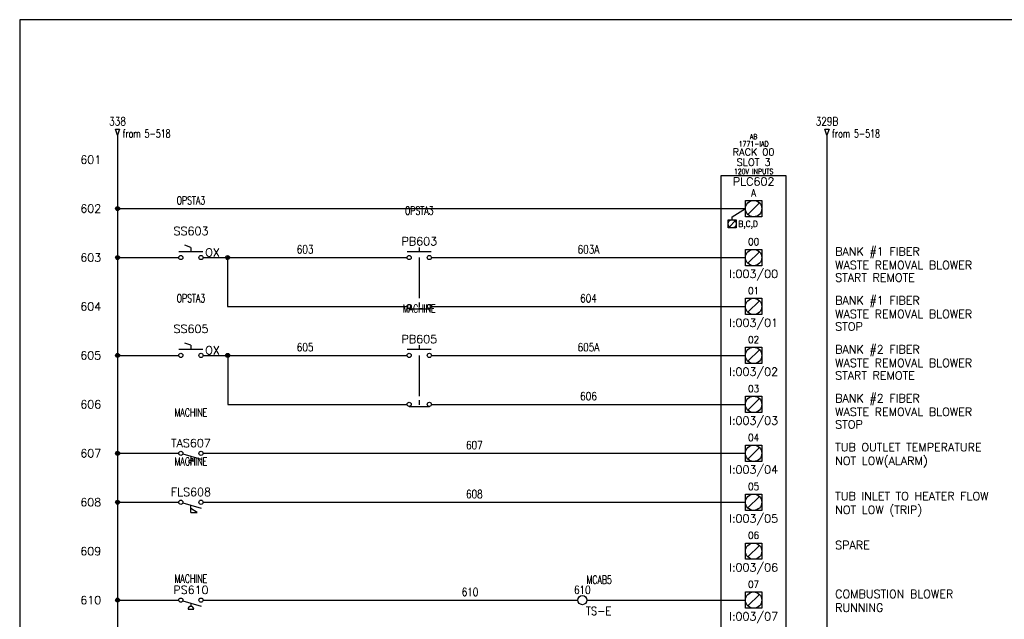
# Model space of a CAD drawing. Extents: x 0 to 30, y 0 to 19.
# Tile 2 of 4: x 0 to 15.1, y 9.8 to 19. Entities that reach past the tile are written whole.
import ezdxf
from ezdxf.enums import TextEntityAlignment as Align

# ---------------------------------------------------------------- set-up
doc = ezdxf.new("R2010")
doc.units = 0
doc.header["$MEASUREMENT"] = 0
for name, color, linetype in [('BLK_18AWG', 251, 'Continuous'), ('DESC', 1, 'Continuous'), ('LINK', 7, 'Continuous'), ('LOC', 140, 'Continuous'), ('MISC', 30, 'Continuous'), ('RED_18AWG', 1, 'Continuous'), ('SYMS', 7, 'Continuous'), ('TAGS', 30, 'Continuous'), ('TERMS', 6, 'Continuous'), ('WHT_16AWG', 7, 'Continuous'), ('WIRENO', 3, 'Continuous'), ('WIREREF', 52, 'Continuous'), ('WIREREF_DEST', 62, 'Continuous'), ('XREF', 7, 'Continuous')]:
    doc.layers.add(name, color=color, linetype=linetype)
doc.layers.add('Viewports', color=3, linetype='Continuous', plot=False)
doc.styles.add('LEGACY', font='romans.shx')
doc.styles.add('WD', font='romans.shx')

# ---------------------------------------------------------------- blocks, each defined once
blk = doc.blocks.new('PLCIO_7923')
at = {"layer": 'SYMS'}
for p, q in [((0.5, 0.5), (-0.5, 0.5)), ((-0.5, 0.5), (-0.5, -13.125)), ((0.5, -13.125), (0.5, 0.5)), ((-0.328, -0.125), (-0.125, 0)), ((-0.125, 0.125), (0.125, 0.125)), ((-0.125, -0.125), (-0.125, 0.125)), ((0.088, 0.088), (-0.088, -0.088)), ((0.125, 0.125), (0.125, -0.125)), ((-0.328, -0.172), (-0.328, -0.125)), ((0.125, -0.125), (-0.125, -0.125)), ((-0.391, -0.172), (-0.266, -0.172)), ((-0.391, -0.297), (-0.391, -0.172)), ((-0.266, -0.297), (-0.391, -0.297)), ((-0.284, -0.19), (-0.372, -0.279)), ((-0.266, -0.172), (-0.266, -0.297)), ((-0.125, -0.625), (0.125, -0.625)), ((-0.125, -0.875), (-0.125, -0.625)), ((-0.125, -0.625), (0.125, -0.625)), ((-0.125, -0.875), (-0.125, -0.625)), ((0.088, -0.662), (-0.088, -0.838)), ((0.125, -0.625), (0.125, -0.875)), ((0.125, -0.625), (0.125, -0.875)), ((0.125, -0.875), (-0.125, -0.875)), ((0.125, -0.875), (-0.125, -0.875)), ((-0.125, -1.375), (0.125, -1.375)), ((-0.125, -1.625), (-0.125, -1.375)), ((-0.125, -1.375), (0.125, -1.375)), ((-0.125, -1.625), (-0.125, -1.375)), ((0.088, -1.412), (-0.088, -1.588)), ((0.125, -1.375), (0.125, -1.625)), ((0.125, -1.375), (0.125, -1.625)), ((0.125, -1.625), (-0.125, -1.625)), ((0.125, -1.625), (-0.125, -1.625)), ((-0.125, -2.125), (0.125, -2.125)), ((-0.125, -2.375), (-0.125, -2.125)), ((-0.125, -2.125), (0.125, -2.125)), ((-0.125, -2.375), (-0.125, -2.125)), ((0.088, -2.162), (-0.088, -2.338)), ((0.125, -2.125), (0.125, -2.375)), ((0.125, -2.125), (0.125, -2.375)), ((0.125, -2.375), (-0.125, -2.375)), ((0.125, -2.375), (-0.125, -2.375)), ((-0.125, -2.875), (0.125, -2.875)), ((-0.125, -3.125), (-0.125, -2.875)), ((-0.125, -2.875), (0.125, -2.875)), ((-0.125, -3.125), (-0.125, -2.875)), ((0.088, -2.912), (-0.088, -3.088)), ((0.125, -2.875), (0.125, -3.125)), ((0.125, -2.875), (0.125, -3.125)), ((0.125, -3.125), (-0.125, -3.125)), ((0.125, -3.125), (-0.125, -3.125)), ((-0.125, -3.625), (0.125, -3.625)), ((-0.125, -3.875), (-0.125, -3.625)), ((-0.125, -3.625), (0.125, -3.625)), ((-0.125, -3.875), (-0.125, -3.625)), ((0.088, -3.662), (-0.088, -3.838)), ((0.125, -3.625), (0.125, -3.875)), ((0.125, -3.625), (0.125, -3.875)), ((0.125, -3.875), (-0.125, -3.875)), ((0.125, -3.875), (-0.125, -3.875)), ((-0.125, -4.375), (0.125, -4.375)), ((-0.125, -4.625), (-0.125, -4.375)), ((-0.125, -4.375), (0.125, -4.375)), ((-0.125, -4.625), (-0.125, -4.375)), ((0.125, -4.375), (0.125, -4.625)), ((0.125, -4.375), (0.125, -4.625)), ((0.088, -4.412), (-0.088, -4.588)), ((0.125, -4.625), (-0.125, -4.625)), ((0.125, -4.625), (-0.125, -4.625)), ((-0.125, -5.125), (0.125, -5.125)), ((-0.125, -5.375), (-0.125, -5.125)), ((-0.125, -5.125), (0.125, -5.125)), ((-0.125, -5.375), (-0.125, -5.125)), ((0.125, -5.125), (0.125, -5.375)), ((0.125, -5.125), (0.125, -5.375)), ((0.088, -5.162), (-0.088, -5.338)), ((0.125, -5.375), (-0.125, -5.375)), ((0.125, -5.375), (-0.125, -5.375)), ((-0.125, -5.875), (0.125, -5.875)), ((-0.125, -6.125), (-0.125, -5.875)), ((-0.125, -5.875), (0.125, -5.875)), ((-0.125, -6.125), (-0.125, -5.875)), ((0.125, -5.875), (0.125, -6.125)), ((0.125, -5.875), (0.125, -6.125)), ((0.088, -5.912), (-0.088, -6.088)), ((0.125, -6.125), (-0.125, -6.125)), ((0.125, -6.125), (-0.125, -6.125))]:
    blk.add_line(p, q, dxfattribs=at)
for centre, radius in [((0, 0), 0.125), ((-0.328, -0.234), 0.0625), ((0, -0.75), 0.125), ((0, -1.5), 0.125), ((0, -2.25), 0.125), ((0, -3), 0.125), ((0, -3.75), 0.125), ((0, -4.5), 0.125), ((0, -5.25), 0.125), ((0, -6), 0.125)]:
    blk.add_circle(centre, radius, dxfattribs=at)
at = {"layer": 'SYMS', "style": 'LEGACY'}
for tag, height, width, p in [('LOC', 0.0781, 0.8, (0, 1.17)), ('MFG', 0.0781, 0.8, (0, 1.062)), ('CAT', 0.0781, 0.9, (0, 0.953)), ('DESC', 0.0781, 0.8, (0, 0.53)), ('TERM01', 0.109, 0.9, (0, 0.188)), ('TERM02', 0.109, 0.9, (0, -0.562)), ('TERM03', 0.109, 0.9, (0, -1.312)), ('TERM04', 0.109, 0.9, (0, -2.062)), ('TERM05', 0.109, 0.9, (0, -2.812)), ('TERM06', 0.109, 0.9, (0, -3.562)), ('TERM07', 0.109, 0.9, (0, -4.312)), ('TERM08', 0.109, 0.9, (0, -5.062)), ('TERM09', 0.109, 0.9, (0, -5.812)), ('TERM10', 0.109, 0.9, (0, -6.562)), ('TERM11', 0.109, 0.9, (0, -7.312)), ('TERM12', 0.109, 0.9, (0, -8.062)), ('TERM13', 0.109, 0.9, (0, -8.812)), ('TERM14', 0.109, 0.9, (0, -9.562)), ('TERM15', 0.109, 0.9, (0, -10.312)), ('TERM16', 0.109, 0.9, (0, -11.062)), ('TERM17', 0.109, 0.9, (0, -11.812)), ('TERM18', 0.109, 0.9, (0, -12.562))]:
    blk.add_attdef(tag, text='', height=height, dxfattribs=dict(at, width=width)).set_placement(p, align=Align.CENTER)
at = {"layer": 'SYMS', "linetype": 'Continuous', "style": 'LEGACY', "flags": 9}
blk.add_attdef('ASSYCODE', text='', height=0.01, dxfattribs=at).set_placement((0.23, 1.071), align=Align.CENTER)
at = {"layer": 'SYMS', "style": 'LEGACY'}
for tag, p in [('LINE1', (0, 0.812)), ('LINE2', (0, 0.656)), ('TAG', (0, 0.353))]:
    blk.add_attdef(tag, text='', height=0.109, dxfattribs=at).set_placement(p, align=Align.CENTER)
at = {"layer": 'SYMS', "style": 'LEGACY', "flags": 1}
for tag, p in [('X4TERM01', (-0.125, 0)), ('X4TERM02', (-0.125, -0.75)), ('X4TERM03', (-0.125, -1.5)), ('X4TERM04', (-0.125, -2.25)), ('X4TERM05', (-0.125, -3)), ('X4TERM06', (-0.125, -3.75)), ('X4TERM07', (-0.125, -4.5)), ('X4TERM08', (-0.125, -5.25)), ('X4TERM09', (-0.125, -6)), ('X4TERM10', (-0.125, -6.75)), ('X4TERM11', (-0.125, -7.5)), ('X4TERM12', (-0.125, -8.25)), ('X4TERM13', (-0.125, -9)), ('X4TERM14', (-0.125, -9.75)), ('X4TERM15', (-0.125, -10.5)), ('X4TERM16', (-0.125, -11.25)), ('X4TERM17', (-0.125, -12)), ('X1TERM18', (0.125, -12.75))]:
    blk.add_attdef(tag, p, '', height=0.01, dxfattribs=at)
at = {"layer": 'SYMS', "style": 'LEGACY', "width": 0.9}
for tag, p in [('TERMDESC01', (-0.172, -0.062)), ('TERMDESC02', (-0.188, -0.812)), ('TERMDESC03', (-0.188, -1.562)), ('TERMDESC04', (-0.188, -2.312)), ('TERMDESC05', (-0.188, -3.062)), ('TERMDESC06', (-0.188, -3.812)), ('TERMDESC07', (-0.188, -4.562)), ('TERMDESC08', (-0.188, -5.312)), ('TERMDESC09', (-0.188, -6.062)), ('TERMDESC10', (-0.188, -6.812)), ('TERMDESC11', (-0.188, -7.562)), ('TERMDESC12', (-0.188, -8.312)), ('TERMDESC13', (-0.188, -9.062)), ('TERMDESC14', (-0.188, -9.812)), ('TERMDESC15', (-0.188, -10.562)), ('TERMDESC16', (-0.188, -11.312)), ('TERMDESC17', (-0.188, -12.062))]:
    blk.add_attdef(tag, text='', height=0.0781, dxfattribs=at).set_placement(p, align=Align.TOP_RIGHT)
for tag, height, p in [('TERM', 0.0938, (-0.234, -0.188)), ('TERMDESC18', 0.0781, (0.188, -12.812))]:
    blk.add_attdef(tag, text='', height=height, dxfattribs=at).set_placement(p, align=Align.TOP_LEFT)
for tag, p in [('DESCA02', (1.25, -0.719)), ('DESCB02', (1.25, -0.859)), ('DESCC02', (1.25, -1)), ('DESCD02', (1.25, -1.141)), ('DESCE02', (1.25, -1.281)), ('DESCA03', (1.25, -1.469)), ('DESCB03', (1.25, -1.609)), ('DESCC03', (1.25, -1.75)), ('DESCD03', (1.25, -1.891)), ('DESCE03', (1.25, -2.031)), ('DESCA04', (1.25, -2.219)), ('DESCB04', (1.25, -2.359)), ('DESCC04', (1.25, -2.5)), ('DESCD04', (1.25, -2.641)), ('DESCE04', (1.25, -2.781)), ('DESCA05', (1.25, -2.969)), ('DESCB05', (1.25, -3.109)), ('DESCC05', (1.25, -3.25)), ('DESCD05', (1.25, -3.391)), ('DESCE05', (1.25, -3.531)), ('DESCA06', (1.25, -3.719)), ('DESCB06', (1.25, -3.859)), ('DESCC06', (1.25, -4)), ('DESCD06', (1.25, -4.141)), ('DESCE06', (1.25, -4.281)), ('DESCA07', (1.25, -4.469)), ('DESCB07', (1.25, -4.609)), ('DESCC07', (1.25, -4.75)), ('DESCD07', (1.25, -4.891)), ('DESCE07', (1.25, -5.031)), ('DESCA08', (1.25, -5.219)), ('DESCB08', (1.25, -5.359)), ('DESCC08', (1.25, -5.5)), ('DESCD08', (1.25, -5.641)), ('DESCE08', (1.25, -5.781)), ('DESCA09', (1.25, -5.969)), ('DESCB09', (1.25, -6.109)), ('DESCC09', (1.25, -6.25)), ('DESCD09', (1.25, -6.391)), ('DESCE09', (1.25, -6.531)), ('DESCA10', (1.25, -6.719)), ('DESCB10', (1.25, -6.859)), ('DESCC10', (1.25, -7)), ('DESCD10', (1.25, -7.141)), ('DESCE10', (1.25, -7.281)), ('DESCA11', (1.25, -7.469)), ('DESCB11', (1.25, -7.609)), ('DESCC11', (1.25, -7.75)), ('DESCD11', (1.25, -7.891)), ('DESCE11', (1.25, -8.031)), ('DESCA12', (1.25, -8.219)), ('DESCB12', (1.25, -8.359)), ('DESCC12', (1.25, -8.5)), ('DESCD12', (1.25, -8.641)), ('DESCE12', (1.25, -8.781)), ('DESCA13', (1.25, -8.969)), ('DESCB13', (1.25, -9.109)), ('DESCC13', (1.25, -9.25)), ('DESCD13', (1.25, -9.391)), ('DESCE13', (1.25, -9.531)), ('DESCA14', (1.25, -9.719)), ('DESCB14', (1.25, -9.859)), ('DESCC14', (1.25, -10)), ('DESCD14', (1.25, -10.141)), ('DESCE14', (1.25, -10.281)), ('DESCA15', (1.25, -10.469)), ('DESCB15', (1.25, -10.609)), ('DESCC15', (1.25, -10.75)), ('DESCD15', (1.25, -10.891)), ('DESCE15', (1.25, -11.031)), ('DESCA16', (1.25, -11.219)), ('DESCB16', (1.25, -11.359)), ('DESCC16', (1.25, -11.5)), ('DESCD16', (1.25, -11.641)), ('DESCE16', (1.25, -11.781)), ('DESCA17', (1.25, -11.969)), ('DESCB17', (1.25, -12.109)), ('DESCC17', (1.25, -12.25)), ('DESCD17', (1.25, -12.391)), ('DESCE17', (1.25, -12.531))]:
    blk.add_attdef(tag, p, '', height=0.109, dxfattribs=at)
at = {"layer": 'SYMS', "style": 'LEGACY'}
for tag, p in [('TAGA02', (0, -0.938)), ('TAGA03', (0, -1.688)), ('TAGA04', (0, -2.438)), ('TAGA05', (0, -3.188)), ('TAGA06', (0, -3.938)), ('TAGA07', (0, -4.688)), ('TAGA08', (0, -5.438)), ('TAGA09', (0, -6.188)), ('TAGA10', (0, -6.938)), ('TAGA11', (0, -7.688)), ('TAGA12', (0, -8.438)), ('TAGA13', (0, -9.188)), ('TAGA14', (0, -9.938)), ('TAGA15', (0, -10.688)), ('TAGA16', (0, -11.438)), ('TAGA17', (0, -12.188))]:
    blk.add_attdef(tag, text='', height=0.109, dxfattribs=at).set_placement(p, align=Align.TOP_CENTER)
blk = doc.blocks.new('HTS11')
at = {"linetype": 'Continuous'}
blk.add_line((-0.125, -0.01), (0.157, -0.091), dxfattribs=at)
for p, q in [((0.031, -0.111), (-0.031, -0.111)), ((-0.031, -0.111), (-0.031, -0.142)), ((-0.031, -0.142), (0, -0.142)), ((0, -0.046), (0, -0.08)), ((0, -0.08), (0.031, -0.08)), ((0, -0.142), (0, -0.174)), ((0.031, -0.08), (0.031, -0.111))]:
    blk.add_line(p, q)
for centre in [(-0.155, 0), (0.155, 0)]:
    blk.add_circle(centre, 0.0322)
at = {"style": 'WD', "width": 0.7}
for tag, p in [('INST', (0, 0.732)), ('LOC', (0, 0.562)), ('DESC1', (0, 0.406)), ('DESC2', (0, 0.25)), ('XREF', (0, -0.332))]:
    blk.add_attdef(tag, text='', height=0.125, dxfattribs=at).set_placement(p, align=Align.CENTER)
at = {"style": 'WD'}
blk.add_attdef('TAG1', text='', height=0.125, dxfattribs=at).set_placement((0, 0.094), align=Align.CENTER)
for tag, p, height, flags in [('X4TERM01', (-0.188, 0), 0.0125, 1), ('CONTACT', (0.038, 0.02), 0.01, 1), ('FAMILY', (0.038, 0.037), 0.01, 9), ('X1TERM02', (0.188, 0), 0.0125, 1)]:
    blk.add_attdef(tag, p, '', height=height, dxfattribs=dict(at, flags=flags))
for tag, p in [('X2LINK', (0, 0.031)), ('X8LINK', (0, -0.219))]:
    blk.add_attdef(tag, p, '', height=0.01, dxfattribs=at)
at = {"linetype": 'Continuous', "style": 'WD', "flags": 9}
for tag, p in [('CAT', (0.063, -0.007)), ('ASSYCODE', (0.062, -0.047)), ('MFG', (0.063, -0.027))]:
    blk.add_attdef(tag, text='', height=0.01, dxfattribs=at).set_placement(p, align=Align.CENTER)
at = {"linetype": 'Continuous', "style": 'WD', "flags": 8}
blk.add_attdef('TERM01', text='', height=0.125, dxfattribs=at).set_placement((-0.25, -0.016), align=Align.TOP_RIGHT)
blk.add_attdef('TERM02', text='', height=0.125, dxfattribs=at).set_placement((0.25, -0.016), align=Align.TOP_LEFT)
at = {"style": 'WD', "width": 0.7}
for tag, p in [('RATING1', (0.281, -0.294)), ('WDTAGALT', (0.281, -0.466))]:
    blk.add_attdef(tag, p, '', height=0.125, dxfattribs=at)
blk = doc.blocks.new('HPS11')
at = {"linetype": 'Continuous'}
blk.add_line((-0.125, -0.01), (0.157, -0.091), dxfattribs=at)
for p, q in [((-0.044, -0.141), (0.044, -0.141)), ((0, -0.046), (0, -0.096))]:
    blk.add_line(p, q)
for centre in [(-0.155, 0), (0.155, 0)]:
    blk.add_circle(centre, 0.0322)
blk.add_arc((0, -0.141), 0.0442, 0, 180)
at = {"style": 'WD', "width": 0.7}
for tag, p in [('DESC1', (0, 0.75)), ('DESC2', (0, 0.594)), ('INST', (0, 0.435)), ('LOC', (0, 0.266)), ('XREF', (0, -0.316))]:
    blk.add_attdef(tag, text='', height=0.125, dxfattribs=at).set_placement(p, align=Align.CENTER)
at = {"style": 'WD'}
blk.add_attdef('TAG1', text='', height=0.125, dxfattribs=at).set_placement((0, 0.094), align=Align.CENTER)
for tag, p, height, flags in [('X4TERM01', (-0.188, 0), 0.0125, 1), ('CONTACT', (0.038, 0.02), 0.01, 1), ('FAMILY', (0.038, 0.037), 0.01, 9), ('X1TERM02', (0.188, 0), 0.0125, 1)]:
    blk.add_attdef(tag, p, '', height=height, dxfattribs=dict(at, flags=flags))
for tag, p in [('X2LINK', (0, 0.031)), ('X8LINK', (0, -0.172))]:
    blk.add_attdef(tag, p, '', height=0.01, dxfattribs=at)
at = {"linetype": 'Continuous', "style": 'WD', "flags": 9}
for tag, p in [('CAT', (0.063, -0.007)), ('ASSYCODE', (0.062, -0.047)), ('MFG', (0.063, -0.027))]:
    blk.add_attdef(tag, text='', height=0.01, dxfattribs=at).set_placement(p, align=Align.CENTER)
at = {"linetype": 'Continuous', "style": 'WD', "flags": 8}
blk.add_attdef('TERM01', text='', height=0.125, dxfattribs=at).set_placement((-0.25, -0.031), align=Align.TOP_RIGHT)
blk.add_attdef('TERM02', text='', height=0.125, dxfattribs=at).set_placement((0.25, -0.031), align=Align.TOP_LEFT)
at = {"style": 'WD', "width": 0.7}
for tag, p in [('RATING1', (0.258, -0.304)), ('WDTAGALT', (0.258, -0.46))]:
    blk.add_attdef(tag, p, '', height=0.125, dxfattribs=at)
blk = doc.blocks.new('HFS11')
at = {"linetype": 'Continuous'}
blk.add_line((-0.125, -0.01), (0.157, -0.091), dxfattribs=at)
for p, q in [((0, -0.156), (0, -0.046)), ((0.093, -0.156), (0, -0.094)), ((0, -0.156), (0.093, -0.156))]:
    blk.add_line(p, q)
for centre in [(-0.155, 0), (0.155, 0)]:
    blk.add_circle(centre, 0.0322)
at = {"style": 'WD', "width": 0.7}
for tag, p in [('INST', (0, 0.732)), ('LOC', (0, 0.562)), ('DESC1', (0, 0.406)), ('DESC2', (0, 0.25)), ('XREF', (0, -0.348)), ('WDTAGALT', (-0.009, -0.5))]:
    blk.add_attdef(tag, text='', height=0.125, dxfattribs=at).set_placement(p, align=Align.CENTER)
at = {"style": 'WD'}
blk.add_attdef('TAG1', text='', height=0.125, dxfattribs=at).set_placement((0, 0.094), align=Align.CENTER)
for tag, p, height, flags in [('X4TERM01', (-0.188, 0), 0.0125, 1), ('CONTACT', (0.038, 0.02), 0.01, 1), ('FAMILY', (0.038, 0.037), 0.01, 9), ('X1TERM02', (0.188, 0), 0.0125, 1)]:
    blk.add_attdef(tag, p, '', height=height, dxfattribs=dict(at, flags=flags))
for tag, p in [('X2LINK', (0, 0.047)), ('X8LINK', (0, -0.203))]:
    blk.add_attdef(tag, p, '', height=0.01, dxfattribs=at)
at = {"linetype": 'Continuous', "style": 'WD', "flags": 9}
for tag, p in [('CAT', (0.063, -0.007)), ('ASSYCODE', (0.062, -0.047)), ('MFG', (0.063, -0.027))]:
    blk.add_attdef(tag, text='', height=0.01, dxfattribs=at).set_placement(p, align=Align.CENTER)
at = {"linetype": 'Continuous', "style": 'WD', "flags": 8}
blk.add_attdef('TERM01', text='', height=0.125, dxfattribs=at).set_placement((-0.25, -0.031), align=Align.TOP_RIGHT)
blk.add_attdef('TERM02', text='', height=0.125, dxfattribs=at).set_placement((0.25, -0.031), align=Align.TOP_LEFT)
at = {"style": 'WD', "width": 0.7}
blk.add_attdef('RATING1', (0.249, -0.313), '', height=0.125, dxfattribs=at)
blk = doc.blocks.new('WDDOT')
for radius in [0.03, 0.0187, 0.00929]:
    blk.add_circle((0, 0), radius)
blk = doc.blocks.new('WD_MLRH')
at = {"style": 'WD'}
blk.add_attdef('RUNGFIRST', text='', height=0.125, dxfattribs=at).set_placement((-0.25, 0), align=Align.MIDDLE_RIGHT)
at = {"style": 'WD', "flags": 1}
for tag, p in [('RUNGHORV', (-0.25, -0.127)), ('RUNGINC', (-0.25, -0.163)), ('WIREMODE', (-0.25, -0.281)), ('RUNGDIST', (-0.25, -0.2)), ('RUNGCNT', (-0.25, -0.237)), ('WIREFMT', (-0.25, -0.321)), ('WIRE-START', (-0.25, -0.356)), ('WIRE-GSUF', (-0.25, -0.396)), ('PH3SPACE', (-0.25, -0.437))]:
    blk.add_attdef(tag, text='', height=0.025, dxfattribs=at).set_placement(p, align=Align.RIGHT)
blk = doc.blocks.new('HA1D2')
blk.add_lwpolyline([(0, 0.094), (0.031, 0.094), (0, 0), (-0.031, 0.094), (0, 0.094)])
at = {"style": 'WD', "width": 0.8, "flags": 8}
blk.add_attdef('WIRENO', text='', height=0.125, dxfattribs=at).set_placement((0, 0.15), align=Align.CENTER)
at = {"style": 'WD', "flags": 1}
for tag, p in [('X8TERM01', (0, 0)), ('SIGCODE', (0.026, 0.066))]:
    blk.add_attdef(tag, p, '', height=0.01, dxfattribs=at)
at = {"style": 'WD', "width": 0.7}
for tag, p in [('XREF', (0.077, -0.037)), ('DESC1', (0.077, -0.206))]:
    blk.add_attdef(tag, p, '', height=0.125, dxfattribs=at)
blk = doc.blocks.new('HT0W02')
blk.add_circle((0, 0), 0.0699)
at = {"style": 'WD'}
for tag, p, width in [('INST', (0.062, 0.42), 0.7), ('LOC', (0.062, 0.25), 0.7), ('DESC1', (0.053, -0.385), 0.8)]:
    blk.add_attdef(tag, p, '', height=0.125, dxfattribs=dict(at, width=width))
at = {"linetype": 'Continuous', "style": 'WD', "width": 0.8, "flags": 8}
blk.add_attdef('WIRENO', text='', height=0.125, dxfattribs=at).set_placement((0, 0.094), align=Align.CENTER)
at = {"style": 'WD', "flags": 1}
for tag, p, height in [('X4TERM01', (-0.07, 0), 0.0125), ('X4TERMDESC01', (-0.055, -0.023), 0.025), ('X2TERMDESC01', (-0.006, 0.029), 0.025), ('X2TERM01', (0, 0.07), 0.0125), ('STRIPSEQ', (0, 0), 0.00125), ('X1TERMDESC01', (0.039, -0.003), 0.025), ('X1TERM01', (0.07, 0), 0.0125), ('LINKTERM', (0, -0.002), 0.00125), ('X8TERM01', (0, -0.07), 0.0125), ('X8TERMDESC01', (0, -0.054), 0.025)]:
    blk.add_attdef(tag, p, '', height=height, dxfattribs=at)
at = {"linetype": 'Continuous', "style": 'WD'}
for tag, p, height, width, flags in [('TAGSTRIP', (0.053, -0.229), 0.125, 0.9, 8), ('CAT', (0.213, -0.406), 0.109, 0.8, 1), ('DESC2', (0.053, -0.541), 0.125, 0.8, 8), ('DESC3', (0.053, -0.698), 0.125, 0.8, 8)]:
    blk.add_attdef(tag, p, '', height=height, dxfattribs=dict(at, width=width, flags=flags))
at = {"linetype": 'Continuous', "style": 'WD', "width": 0.8, "flags": 1}
blk.add_attdef('MFG', text='', height=0.109, dxfattribs=at).set_placement((0.088, -0.406), align=Align.RIGHT)
at = {"style": 'WD', "width": 0.7, "flags": 1}
blk.add_attdef('ASSYCODE', (0.062, -0.281), '', height=0.01, dxfattribs=at)
blk = doc.blocks.new('HPB11')
for p, q in [((0, 0.156), (0, 0.094)), ((-0.185, 0.094), (0.18, 0.094))]:
    blk.add_line(p, q)
for centre in [(-0.155, 0), (0.155, 0)]:
    blk.add_circle(centre, 0.0322)
at = {"style": 'WD', "width": 0.7}
for tag, p in [('INST', (0, 0.826)), ('LOC', (0, 0.656)), ('DESC1', (0, 0.5)), ('DESC2', (0, 0.344)), ('XREF', (0, -0.219))]:
    blk.add_attdef(tag, text='', height=0.125, dxfattribs=at).set_placement(p, align=Align.CENTER)
at = {"style": 'WD'}
blk.add_attdef('TAG1', text='', height=0.125, dxfattribs=at).set_placement((0, 0.188), align=Align.CENTER)
for tag, p in [('X2LINK', (0, 0.219)), ('X8LINK', (0, 0))]:
    blk.add_attdef(tag, p, '', height=0.01, dxfattribs=at)
for tag, p, height, flags in [('FAMILY', (0.205, 0.152), 0.01, 9), ('X4TERM01', (-0.188, 0), 0.0125, 1), ('X1TERM02', (0.188, 0), 0.0125, 1), ('CONTACT', (0.205, 0.136), 0.01, 1)]:
    blk.add_attdef(tag, p, '', height=height, dxfattribs=dict(at, flags=flags))
at = {"linetype": 'Continuous', "style": 'WD', "flags": 9}
for tag, p in [('ASSYCODE', (0.23, 0.071)), ('MFG', (0.228, 0.089)), ('CAT', (0.23, 0.108))]:
    blk.add_attdef(tag, text='', height=0.01, dxfattribs=at).set_placement(p, align=Align.CENTER)
at = {"linetype": 'Continuous', "style": 'WD', "flags": 8}
blk.add_attdef('TERM01', text='', height=0.125, dxfattribs=at).set_placement((-0.25, -0.031), align=Align.TOP_RIGHT)
blk.add_attdef('TERM02', text='', height=0.125, dxfattribs=at).set_placement((0.25, -0.031), align=Align.TOP_LEFT)
blk = doc.blocks.new('WD_WNH')
at = {"linetype": 'Continuous', "style": 'WD', "width": 0.8}
blk.add_attdef('WIRENO', text='', height=0.125, dxfattribs=at).set_placement((0, 0.062), align=Align.CENTER)
at = {"style": 'WD', "flags": 1}
for tag, p in [('W01USER', (0, 0.078)), ('W02USER', (0, 0.07)), ('W03USER', (0, 0.062)), ('W04USER', (0, 0.055)), ('W05USER', (0, 0.047)), ('W06USER', (0, 0.039)), ('W07USER', (0, 0.031)), ('W08USER', (0, 0.023)), ('W09USER', (0, 0.016)), ('W10USER', (0, 0.008))]:
    blk.add_attdef(tag, text='', height=0.005, dxfattribs=at).set_placement(p, align=Align.CENTER)
blk = doc.blocks.new('HPB22')
for p, q in [((0, 0.062), (0, -0.005)), ((-0.156, -0.034), (0.156, -0.034))]:
    blk.add_line(p, q)
for centre in [(-0.155, 0), (0.155, 0)]:
    blk.add_circle(centre, 0.0322)
at = {"style": 'WD', "width": 0.7}
for tag, p in [('INST', (0, 0.738)), ('LOC', (0, 0.568)), ('DESC1', (0, 0.412)), ('DESC2', (0, 0.255)), ('XREF', (0, -0.227))]:
    blk.add_attdef(tag, text='', height=0.125, dxfattribs=at).set_placement(p, align=Align.CENTER)
at = {"style": 'WD'}
blk.add_attdef('TAG2', text='', height=0.125, dxfattribs=at).set_placement((0, 0.099), align=Align.CENTER)
for tag, p, height, flags in [('X4TERM01', (-0.188, 0), 0.0125, 1), ('CONTACT', (0.054, 0.042), 0.01, 9), ('FAMILY', (0.054, 0.058), 0.01, 9), ('X1TERM02', (0.188, 0), 0.0125, 1)]:
    blk.add_attdef(tag, p, '', height=height, dxfattribs=dict(at, flags=flags))
for tag, p in [('X2LINK', (0, 0.125)), ('X8LINK', (0, -0.094))]:
    blk.add_attdef(tag, p, '', height=0.01, dxfattribs=at)
at = {"linetype": 'Continuous', "style": 'WD', "flags": 8}
blk.add_attdef('TERM01', text='', height=0.125, dxfattribs=at).set_placement((-0.25, -0.031), align=Align.TOP_RIGHT)
blk.add_attdef('TERM02', text='', height=0.125, dxfattribs=at).set_placement((0.25, -0.031), align=Align.TOP_LEFT)
blk = doc.blocks.new('HSS112')
for p, q in [((0, 0.156), (-0.094, 0.188)), ((0, 0.156), (0, 0.094)), ((-0.185, 0.094), (0.18, 0.094))]:
    blk.add_line(p, q)
for centre in [(-0.155, 0), (0.155, 0)]:
    blk.add_circle(centre, 0.0322)
at = {"style": 'WD', "width": 0.7}
for tag, p in [('INST', (0, 0.982)), ('LOC', (0, 0.812)), ('DESC1', (0, 0.656)), ('DESC2', (0, 0.5)), ('XREF', (0, -0.219))]:
    blk.add_attdef(tag, text='', height=0.125, dxfattribs=at).set_placement(p, align=Align.CENTER)
at = {"style": 'WD'}
blk.add_attdef('TAG1', text='', height=0.125, dxfattribs=at).set_placement((0, 0.344), align=Align.CENTER)
at = {"style": 'WD', "width": 0.7}
blk.add_attdef('POS1', text='', height=0.125, dxfattribs=at).set_placement((-0.125, 0.188), align=Align.RIGHT)
blk.add_attdef('POS2', (0.125, 0.188), '', height=0.125, dxfattribs=at)
at = {"style": 'WD'}
for tag, p, height in [('X2LINK', (0, 0.219), 0.01), ('X8LINK', (0, 0), 0.01), ('STATE', (0.219, 0.016), 0.125)]:
    blk.add_attdef(tag, p, '', height=height, dxfattribs=at)
for tag, p, height, flags in [('FAMILY', (0.205, 0.152), 0.01, 9), ('X4TERM01', (-0.188, 0), 0.0125, 1), ('X1TERM02', (0.188, 0), 0.0125, 1), ('CONTACT', (0.205, 0.136), 0.01, 1)]:
    blk.add_attdef(tag, p, '', height=height, dxfattribs=dict(at, flags=flags))
at = {"linetype": 'Continuous', "style": 'WD', "flags": 9}
for tag, p in [('ASSYCODE', (0.25, 0.094)), ('MFG', (0.23, 0.108)), ('CAT', (0.232, 0.121))]:
    blk.add_attdef(tag, text='', height=0.01, dxfattribs=at).set_placement(p, align=Align.CENTER)
at = {"linetype": 'Continuous', "style": 'WD', "flags": 8}
blk.add_attdef('TERM01', text='', height=0.125, dxfattribs=at).set_placement((-0.25, -0.031), align=Align.TOP_RIGHT)
blk.add_attdef('TERM02', text='', height=0.125, dxfattribs=at).set_placement((0.25, -0.031), align=Align.TOP_LEFT)

msp = doc.modelspace()

# ---------------------------------------------------------------- linework, layer by layer
at = {"layer": 'BLK_18AWG'}
for p, q in [((1.5, 17.25), (1.5, 2.25)), ((1.5, 16.125), (11.125, 16.125)), ((1.5, 15.375), (2.438, 15.375)), ((1.5, 13.875), (2.438, 13.875)), ((1.5, 12.375), (2.438, 12.375)), ((1.5, 11.625), (2.438, 11.625)), ((1.5, 10.125), (2.438, 10.125))]:
    msp.add_line(p, q, dxfattribs=at)
at = {"layer": 'LINK'}
for points in [[(6.125, 15.375), (6.125, 14.75)], [(6.125, 13.875), (6.125, 13.25)]]:
    msp.add_lwpolyline(points, dxfattribs=at)
at = {"layer": 'RED_18AWG'}
for p, q in [((2.812, 15.375), (5.938, 15.375)), ((3.187, 15.375), (3.187, 14.625)), ((6.313, 15.375), (11.125, 15.375)), ((3.187, 14.625), (5.938, 14.625)), ((6.313, 14.625), (11.125, 14.625)), ((2.812, 13.875), (5.938, 13.875)), ((3.188, 13.875), (3.188, 13.125)), ((6.313, 13.875), (11.125, 13.875)), ((3.188, 13.125), (5.938, 13.125)), ((6.313, 13.125), (11.125, 13.125)), ((2.812, 12.375), (11.125, 12.375)), ((2.812, 11.625), (11.125, 11.625)), ((2.812, 10.125), (8.556, 10.125)), ((8.695, 10.125), (11.125, 10.125))]:
    msp.add_line(p, q, dxfattribs=at)
at = {"layer": 'Viewports'}
msp.add_lwpolyline([(0, 0), (30, 0), (30, 19.02), (0, 19.02)], close=True, dxfattribs=at)
at = {"layer": 'WHT_16AWG'}
msp.add_line((12.375, 17.25), (12.375, 2.25), dxfattribs=at)

# ---------------------------------------------------------------- block references
ref = msp.add_blockref('PLCIO_7923', (11.25, 16.125))
ref.add_attrib('TERM01', 'A', dxfattribs={"layer": 'TERMS', "height": 0.109, "style": 'WD', "width": 0.9}).set_placement((11.25, 16.312), align=Align.CENTER)
ref.add_attrib('TAG', 'PLC602', dxfattribs={"layer": 'TAGS', "height": 0.125, "style": 'WD'}).set_placement((11.25, 16.478), align=Align.CENTER)
ref.add_attrib('TERM', 'B,C,D', dxfattribs={"layer": 'TERMS', "height": 0.0938, "style": 'WD', "width": 0.9}).set_placement((11.016, 15.938), align=Align.TOP_LEFT)
ref.add_attrib('LINE1', 'RACK 00', dxfattribs={"layer": 'MISC', "height": 0.1094, "style": 'WD'}).set_placement((11.25, 16.938), align=Align.CENTER)
ref.add_attrib('LINE2', 'SLOT 3', dxfattribs={"layer": 'MISC', "height": 0.1094, "style": 'WD'}).set_placement((11.25, 16.781), align=Align.CENTER)
ref.add_attrib('DESC', '120V INPUTS', dxfattribs={"layer": 'DESC', "height": 0.07812, "style": 'WD', "width": 0.8}).set_placement((11.25, 16.655), align=Align.CENTER)
ref.add_attrib('CAT', '1771-IAD', dxfattribs={"layer": 'MISC', "height": 0.0781, "style": 'WD', "width": 0.9}).set_placement((11.25, 17.078), align=Align.CENTER)
ref.add_attrib('MFG', 'AB', dxfattribs={"layer": 'MISC', "height": 0.0781, "style": 'WD', "width": 0.8}).set_placement((11.25, 17.188), align=Align.CENTER)
ref.add_attrib('TERM02', '00', dxfattribs={"layer": 'TERMS', "height": 0.1094, "style": 'WD', "width": 0.9}).set_placement((11.25, 15.562), align=Align.CENTER)
ref.add_attrib('TAGA02', 'I:003/00', dxfattribs={"layer": 'TAGS', "height": 0.125, "style": 'WD'}).set_placement((11.25, 15.188), align=Align.TOP_CENTER)
ref.add_attrib('DESCA02', 'BANK #1 FIBER', (12.5, 15.406), dxfattribs={"layer": 'DESC', "height": 0.125, "style": 'WD'})
ref.add_attrib('DESCB02', 'WASTE REMOVAL BLOWER', (12.5, 15.197), dxfattribs={"layer": 'DESC', "height": 0.125, "style": 'WD'})
ref.add_attrib('DESCC02', 'START REMOTE', (12.5, 15.005), dxfattribs={"layer": 'DESC', "height": 0.125, "style": 'WD'})
ref.add_attrib('TERM03', '01', dxfattribs={"layer": 'TERMS', "height": 0.1094, "style": 'WD', "width": 0.9}).set_placement((11.25, 14.812), align=Align.CENTER)
ref.add_attrib('TAGA03', 'I:003/01', dxfattribs={"layer": 'TAGS', "height": 0.125, "style": 'WD'}).set_placement((11.25, 14.438), align=Align.TOP_CENTER)
ref.add_attrib('DESCA03', 'BANK #1 FIBER', (12.5, 14.656), dxfattribs={"layer": 'DESC', "height": 0.125, "style": 'WD'})
ref.add_attrib('DESCB03', 'WASTE REMOVAL BLOWER', (12.5, 14.447), dxfattribs={"layer": 'DESC', "height": 0.125, "style": 'WD'})
ref.add_attrib('DESCC03', 'STOP ', (12.5, 14.255), dxfattribs={"layer": 'DESC', "height": 0.125, "style": 'WD'})
ref.add_attrib('TERM04', '02', dxfattribs={"layer": 'TERMS', "height": 0.1094, "style": 'WD', "width": 0.9}).set_placement((11.25, 14.062), align=Align.CENTER)
ref.add_attrib('TAGA04', 'I:003/02', dxfattribs={"layer": 'TAGS', "height": 0.125, "style": 'WD'}).set_placement((11.25, 13.688), align=Align.TOP_CENTER)
ref.add_attrib('DESCA04', 'BANK #2 FIBER', (12.5, 13.906), dxfattribs={"layer": 'DESC', "height": 0.125, "style": 'WD'})
ref.add_attrib('DESCB04', 'WASTE REMOVAL BLOWER', (12.5, 13.697), dxfattribs={"layer": 'DESC', "height": 0.125, "style": 'WD'})
ref.add_attrib('DESCC04', 'START REMOTE', (12.5, 13.505), dxfattribs={"layer": 'DESC', "height": 0.125, "style": 'WD'})
ref.add_attrib('TERM05', '03', dxfattribs={"layer": 'TERMS', "height": 0.1094, "style": 'WD', "width": 0.9}).set_placement((11.25, 13.312), align=Align.CENTER)
ref.add_attrib('TAGA05', 'I:003/03', dxfattribs={"layer": 'TAGS', "height": 0.125, "style": 'WD'}).set_placement((11.25, 12.938), align=Align.TOP_CENTER)
ref.add_attrib('DESCA05', 'BANK #2 FIBER', (12.5, 13.156), dxfattribs={"layer": 'DESC', "height": 0.125, "style": 'WD'})
ref.add_attrib('DESCB05', 'WASTE REMOVAL BLOWER', (12.5, 12.947), dxfattribs={"layer": 'DESC', "height": 0.125, "style": 'WD'})
ref.add_attrib('DESCC05', 'STOP ', (12.5, 12.755), dxfattribs={"layer": 'DESC', "height": 0.125, "style": 'WD'})
ref.add_attrib('TERM06', '04', dxfattribs={"layer": 'TERMS', "height": 0.1094, "style": 'WD', "width": 0.9}).set_placement((11.25, 12.562), align=Align.CENTER)
ref.add_attrib('TAGA06', 'I:003/04', dxfattribs={"layer": 'TAGS', "height": 0.125, "style": 'WD'}).set_placement((11.25, 12.188), align=Align.TOP_CENTER)
ref.add_attrib('DESCA06', 'TUB OUTLET TEMPERATURE', (12.5, 12.406), dxfattribs={"layer": 'DESC', "height": 0.125, "style": 'WD'})
ref.add_attrib('DESCB06', 'NOT LOW(ALARM)', (12.5, 12.197), dxfattribs={"layer": 'DESC', "height": 0.125, "style": 'WD'})
ref.add_attrib('TERM07', '05', dxfattribs={"layer": 'TERMS', "height": 0.1094, "style": 'WD', "width": 0.9}).set_placement((11.25, 11.812), align=Align.CENTER)
ref.add_attrib('TAGA07', 'I:003/05', dxfattribs={"layer": 'TAGS', "height": 0.125, "style": 'WD'}).set_placement((11.25, 11.438), align=Align.TOP_CENTER)
ref.add_attrib('DESCA07', 'TUB INLET TO HEATER FLOW', (12.5, 11.656), dxfattribs={"layer": 'DESC', "height": 0.125, "style": 'WD'})
ref.add_attrib('DESCB07', 'NOT LOW (TRIP)', (12.5, 11.447), dxfattribs={"layer": 'DESC', "height": 0.125, "style": 'WD'})
ref.add_attrib('TERM08', '06', dxfattribs={"layer": 'TERMS', "height": 0.1094, "style": 'WD', "width": 0.9}).set_placement((11.25, 11.062), align=Align.CENTER)
ref.add_attrib('TAGA08', 'I:003/06', dxfattribs={"layer": 'TAGS', "height": 0.125, "style": 'WD'}).set_placement((11.25, 10.688), align=Align.TOP_CENTER)
ref.add_attrib('DESCA08', 'SPARE', (12.5, 10.906), dxfattribs={"layer": 'DESC', "height": 0.125, "style": 'WD'})
ref.add_attrib('TERM09', '07', dxfattribs={"layer": 'TERMS', "height": 0.1094, "style": 'WD', "width": 0.9}).set_placement((11.25, 10.312), align=Align.CENTER)
ref.add_attrib('TAGA09', 'I:003/07', dxfattribs={"layer": 'TAGS', "height": 0.125, "style": 'WD'}).set_placement((11.25, 9.938), align=Align.TOP_CENTER)
ref.add_attrib('DESCA09', 'COMBUSTION BLOWER', (12.5, 10.156), dxfattribs={"layer": 'DESC', "height": 0.125, "style": 'WD'})
ref.add_attrib('DESCB09', 'RUNNING', (12.5, 9.947), dxfattribs={"layer": 'DESC', "height": 0.125, "style": 'WD'})
at = {"layer": 'SYMS'}
ref = msp.add_blockref('HA1D2', (1.5, 17.25), dxfattribs=at)
ref.add_attrib('WIRENO', '338', dxfattribs={"layer": 'WIREREF_DEST', "height": 0.125, "style": 'WD', "width": 0.8, "flags": 8}).set_placement((1.5, 17.4), align=Align.CENTER)
ref.add_attrib('XREF', 'from 5-518', (1.577, 17.213), dxfattribs={"layer": 'XREF', "height": 0.125, "style": 'WD', "width": 0.7})
ref = msp.add_blockref('HA1D2', (12.375, 17.25), dxfattribs=at)
ref.add_attrib('WIRENO', '329B', dxfattribs={"layer": 'WIREREF_DEST', "height": 0.125, "style": 'WD', "width": 0.8, "flags": 8}).set_placement((12.375, 17.4), align=Align.CENTER)
ref.add_attrib('XREF', 'from 5-518', (12.452, 17.213), dxfattribs={"layer": 'XREF', "height": 0.125, "style": 'WD', "width": 0.7})
ref = msp.add_blockref('WD_MLRH', (1.5, 16.875), dxfattribs=at)
ref.add_attrib('RUNGFIRST', '601', dxfattribs={"layer": 'MISC', "height": 0.125, "style": 'WD'}).set_placement((1.25, 16.875), align=Align.MIDDLE_RIGHT)
ref = msp.add_blockref('HSS112', (2.625, 15.375), dxfattribs=at)
ref.add_attrib('LOC', 'OPSTA3', dxfattribs={"layer": 'LOC', "height": 0.125, "style": 'WD', "width": 0.7}).set_placement((2.625, 16.188), align=Align.CENTER)
ref.add_attrib('STATE', 'OX', (2.844, 15.391), dxfattribs={"layer": 'MISC', "height": 0.125, "style": 'WD'})
ref.add_attrib('TAG1', 'SS603', dxfattribs={"layer": 'TAGS', "height": 0.125, "style": 'WD'}).set_placement((2.625, 15.719), align=Align.CENTER)
for name, p in [('WDDOT', (1.5, 16.125)), ('WDDOT', (1.5, 15.375)), ('WDDOT', (3.187, 15.375)), ('HPB22', (6.125, 14.625)), ('WDDOT', (1.5, 13.875)), ('WDDOT', (3.188, 13.875)), ('HPB22', (6.125, 13.125)), ('WDDOT', (1.5, 12.375)), ('WDDOT', (1.5, 11.625)), ('WDDOT', (1.5, 10.125))]:
    msp.add_blockref(name, p, dxfattribs=at)
ref = msp.add_blockref('HPB11', (6.125, 15.375), dxfattribs=at)
ref.add_attrib('LOC', 'OPSTA3', dxfattribs={"layer": 'LOC', "height": 0.125, "style": 'WD', "width": 0.7}).set_placement((6.125, 16.031), align=Align.CENTER)
ref.add_attrib('TAG1', 'PB603', dxfattribs={"layer": 'TAGS', "height": 0.125, "style": 'WD'}).set_placement((6.125, 15.562), align=Align.CENTER)
ref = msp.add_blockref('HSS112', (2.625, 13.875), dxfattribs=at)
ref.add_attrib('LOC', 'OPSTA3', dxfattribs={"layer": 'LOC', "height": 0.125, "style": 'WD', "width": 0.7}).set_placement((2.625, 14.688), align=Align.CENTER)
ref.add_attrib('STATE', 'OX', (2.844, 13.891), dxfattribs={"layer": 'MISC', "height": 0.125, "style": 'WD'})
ref.add_attrib('TAG1', 'SS605', dxfattribs={"layer": 'TAGS', "height": 0.125, "style": 'WD'}).set_placement((2.625, 14.219), align=Align.CENTER)
ref = msp.add_blockref('HPB11', (6.125, 13.875), dxfattribs=at)
ref.add_attrib('LOC', 'MACHINE', dxfattribs={"layer": 'LOC', "height": 0.125, "style": 'WD', "width": 0.7}).set_placement((6.125, 14.531), align=Align.CENTER)
ref.add_attrib('TAG1', 'PB605', dxfattribs={"layer": 'TAGS', "height": 0.125, "style": 'WD'}).set_placement((6.125, 14.062), align=Align.CENTER)
ref = msp.add_blockref('HTS11', (2.625, 12.375), dxfattribs=at)
ref.add_attrib('LOC', 'MACHINE', dxfattribs={"layer": 'LOC', "height": 0.125, "style": 'WD', "width": 0.7}).set_placement((2.625, 12.938), align=Align.CENTER)
ref.add_attrib('TAG1', 'TAS607', dxfattribs={"layer": 'TAGS', "height": 0.125, "style": 'WD'}).set_placement((2.625, 12.469), align=Align.CENTER)
ref = msp.add_blockref('HFS11', (2.625, 11.625), dxfattribs=at)
ref.add_attrib('LOC', 'MACHINE', dxfattribs={"layer": 'LOC', "height": 0.125, "style": 'WD', "width": 0.7}).set_placement((2.625, 12.188), align=Align.CENTER)
ref.add_attrib('TAG1', 'FLS608', dxfattribs={"layer": 'TAGS', "height": 0.125, "style": 'WD'}).set_placement((2.625, 11.719), align=Align.CENTER)
ref = msp.add_blockref('HPS11', (2.625, 10.125), dxfattribs=at)
ref.add_attrib('LOC', 'MACHINE', dxfattribs={"layer": 'LOC', "height": 0.125, "style": 'WD', "width": 0.7}).set_placement((2.625, 10.391), align=Align.CENTER)
ref.add_attrib('TAG1', 'PS610', dxfattribs={"layer": 'TAGS', "height": 0.125, "style": 'WD'}).set_placement((2.625, 10.219), align=Align.CENTER)
ref = msp.add_blockref('HT0W02', (8.625, 10.125), dxfattribs=at)
ref.add_attrib('WIRENO', '610', dxfattribs={"layer": 'WIREREF', "linetype": 'Continuous', "height": 0.125, "style": 'WD', "width": 0.8, "flags": 8}).set_placement((8.625, 10.219), align=Align.CENTER)
ref.add_attrib('LOC', 'MCAB5', (8.688, 10.375), dxfattribs={"layer": 'LOC', "height": 0.125, "style": 'WD', "width": 0.7})
ref.add_attrib('TAGSTRIP', 'TS-E', (8.679, 9.896), dxfattribs={"layer": 'TAGS', "linetype": 'Continuous', "height": 0.125, "style": 'WD', "width": 0.9, "flags": 8})
at = {"layer": 'WIRENO'}
ref = msp.add_blockref('WD_WNH', (4.375, 15.375), dxfattribs=at)
ref.add_attrib('WIRENO', '603', dxfattribs={"linetype": 'Continuous', "height": 0.125, "style": 'WD', "width": 0.8}).set_placement((4.375, 15.438), align=Align.CENTER)
ref = msp.add_blockref('WD_WNH', (8.719, 15.375), dxfattribs=at)
ref.add_attrib('WIRENO', '603A', dxfattribs={"linetype": 'Continuous', "height": 0.125, "style": 'WD', "width": 0.8}).set_placement((8.719, 15.438), align=Align.CENTER)
ref = msp.add_blockref('WD_WNH', (8.719, 14.625), dxfattribs=at)
ref.add_attrib('WIRENO', '604', dxfattribs={"linetype": 'Continuous', "height": 0.125, "style": 'WD', "width": 0.8}).set_placement((8.719, 14.688), align=Align.CENTER)
ref = msp.add_blockref('WD_WNH', (4.375, 13.875), dxfattribs=at)
ref.add_attrib('WIRENO', '605', dxfattribs={"linetype": 'Continuous', "height": 0.125, "style": 'WD', "width": 0.8}).set_placement((4.375, 13.938), align=Align.CENTER)
ref = msp.add_blockref('WD_WNH', (8.719, 13.875), dxfattribs=at)
ref.add_attrib('WIRENO', '605A', dxfattribs={"linetype": 'Continuous', "height": 0.125, "style": 'WD', "width": 0.8}).set_placement((8.719, 13.938), align=Align.CENTER)
ref = msp.add_blockref('WD_WNH', (8.719, 13.125), dxfattribs=at)
ref.add_attrib('WIRENO', '606', dxfattribs={"linetype": 'Continuous', "height": 0.125, "style": 'WD', "width": 0.8}).set_placement((8.719, 13.188), align=Align.CENTER)
ref = msp.add_blockref('WD_WNH', (6.969, 12.375), dxfattribs=at)
ref.add_attrib('WIRENO', '607', dxfattribs={"linetype": 'Continuous', "height": 0.125, "style": 'WD', "width": 0.8}).set_placement((6.969, 12.438), align=Align.CENTER)
ref = msp.add_blockref('WD_WNH', (6.969, 11.625), dxfattribs=at)
ref.add_attrib('WIRENO', '608', dxfattribs={"linetype": 'Continuous', "height": 0.125, "style": 'WD', "width": 0.8}).set_placement((6.969, 11.688), align=Align.CENTER)
ref = msp.add_blockref('WD_WNH', (6.903, 10.125), dxfattribs=at)
ref.add_attrib('WIRENO', '610', dxfattribs={"linetype": 'Continuous', "height": 0.125, "style": 'WD', "width": 0.8}).set_placement((6.903, 10.188), align=Align.CENTER)

# ---------------------------------------------------------------- texts
at = {"layer": 'MISC', "style": 'WD'}
for s, p in [('602', (1.25, 16.125)), ('603', (1.25, 15.375)), ('604', (1.25, 14.625)), ('605', (1.25, 13.875)), ('606', (1.25, 13.125)), ('607', (1.25, 12.375)), ('608', (1.25, 11.625)), ('609', (1.25, 10.875)), ('610', (1.25, 10.125))]:
    msp.add_text(s, height=0.125, dxfattribs=at).set_placement(p, align=Align.MIDDLE_RIGHT)

doc.saveas('drawing.dxf')
